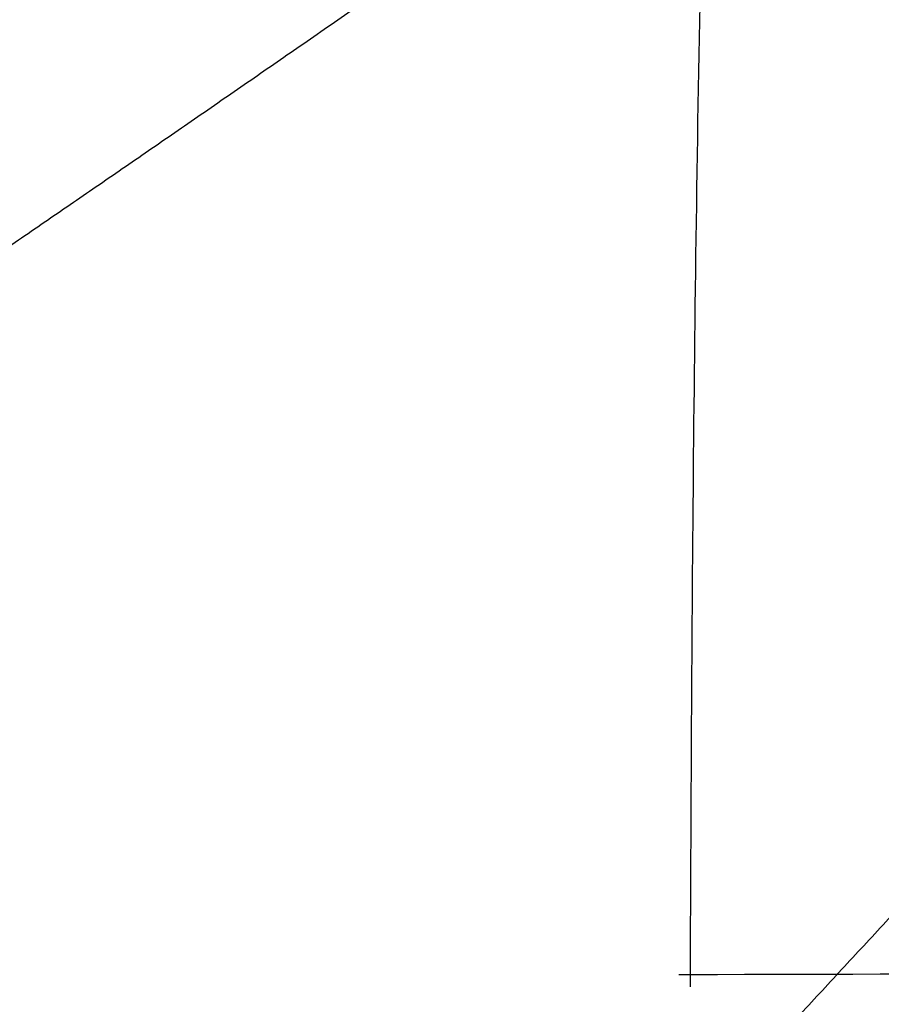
# Model space of a CAD drawing. Header units: millimetres. Extents: x -20 to 439, y -10 to 493.
# Tile 40 of 155: x 31 to 57, y 95 to 124. Entities that reach past the tile are written whole.
import ezdxf

# ---------------------------------------------------------------- set-up
doc = ezdxf.new("R2010")
doc.units = ezdxf.units.MM
doc.layers.add('11.10.18', color=18, linetype='Continuous', true_color=0x000000)
doc.layers.add('Layer 01', color=18, linetype='Continuous', true_color=0x000000)

# ---------------------------------------------------------------- blocks, each defined once
blk = doc.blocks.new('Block 11')
at = {"layer": 'Layer 01', "color": 1, "true_color": 0xff0000}
for points, knots in [([(83.616, 154.505, 717.865), (81.544, 153.033, 717.876), (79.475, 151.564, 717.858), (77.408, 150.099, 717.809), (64.847, 141.208, 717.327), (52.368, 132.447, 715.697), (41.937, 125.177, 713.47), (29.414, 116.527, 709.531), (18.93, 109.497, 702.832), (17.455, 108.514, 701.792), (16.041, 107.579, 700.685), (14.696, 106.697, 699.508)], [6.479398, 6.479398, 6.479398, 6.479398, 6.479398, 6.479398, 18.631765, 18.631765, 18.631765, 80.4389, 80.4389, 80.4389, 90.983077, 90.983077, 90.983077, 90.983077, 90.983077, 90.983077]), ([(94.958, 139.154, 717.239), (93.283, 137.281, 717.211), (91.61, 135.413, 717.154), (89.939, 133.55, 717.069), (79.519, 121.948, 716.359), (69.164, 110.518, 714.513), (60.461, 100.989, 712.096), (50.005, 89.653, 707.927), (41.242, 80.454, 701.03), (40.004, 79.163, 699.96), (38.819, 77.938, 698.822), (37.691, 76.782, 697.615)], [6.845793, 6.845793, 6.845793, 6.845793, 6.845793, 6.845793, 18.631765, 18.631765, 18.631765, 80.4389, 80.4389, 80.4389, 91.018707, 91.018707, 91.018707, 91.018707, 91.018707, 91.018707])]:
    blk.add_open_spline(points, degree=5, knots=knots, dxfattribs=at)
blk = doc.blocks.new('Block 13')
at = {"layer": '11.10.18'}
for points, knots in [([(51.404, 95.612, 664.726), (51.404, 95.735, 664.731), (51.446, 106.521, 665.161), (51.587, 127.956, 665.924), (52.818, 159.855, 666.615), (53.478, 191.723, 666.84), (52.818, 223.591, 666.615), (51.587, 255.491, 665.924), (51.446, 276.922, 665.161), (51.404, 287.709, 664.731), (51.404, 287.832, 664.726)], [-2436.926268, -2436.926268, -2436.926268, -2436.926268, -2436.576626, -2406.217488, -2375.858351, -2345.499213, -2315.140075, -2284.780937, -2254.4218, -2254.069454, -2254.069454, -2254.069454, -2254.069454]), ([(51.062, 95.979, 664.753), (51.177, 95.98, 664.749), (59.919, 96.006, 664.427), (68.676, 96.025, 664.111), (77.316, 96.038, 663.813)], [-227.673913, -227.673913, -227.673913, -227.673913, -227.32072, -200.674535, -200.674535, -200.674535, -200.674535])]:
    blk.add_open_spline(points, degree=3, knots=knots, dxfattribs=at)
for points in [[(117, 122.5, 626), (93.662, 100.159, 501.13), (70.323, 77.818, 376.259), (46.985, 55.477, 251.389), (23.646, 33.136, 126.518), (0.308, 10.795, 1.648)], [(0.308, 10.795, 1.648), (23.646, 33.136, 126.518), (46.985, 55.477, 251.389), (70.323, 77.818, 376.259), (93.662, 100.159, 501.13), (117, 122.5, 626)], [(5.815, 9.198, 1.51), (30.208, 31.246, 126.408), (54.6, 53.294, 251.306), (78.992, 75.342, 376.204), (103.385, 97.39, 501.102), (127.777, 119.438, 626)], [(-7.073, 7.773, 2.002), (14.842, 29.518, 126.802), (36.758, 51.262, 251.601), (58.673, 73.007, 376.401), (80.589, 94.751, 501.2), (102.504, 116.496, 626)], [(135.336, 111.168, 626), (110.207, 89.925, 501.101), (85.079, 68.681, 376.202), (59.951, 47.438, 251.302), (34.822, 26.195, 126.403), (9.694, 4.952, 1.504)], [(9.694, 4.952, 1.504), (34.822, 26.195, 126.403), (59.951, 47.438, 251.302), (85.079, 68.681, 376.202), (110.207, 89.925, 501.101), (135.336, 111.168, 626)], [(-10.101, 0.381, 2.337), (11.22, 20.705, 127.07), (32.54, 41.028, 251.802), (53.86, 61.352, 376.535), (75.18, 81.676, 501.267), (96.5, 102, 626)]]:
    blk.add_open_spline(points, degree=5, dxfattribs=at)

msp = doc.modelspace()

# ---------------------------------------------------------------- block references
at = {"layer": '11.10.18'}
msp.add_blockref('Block 13', (0, 0), dxfattribs=at)
at = {"layer": 'Layer 01', "color": 1, "true_color": 0xff0000}
msp.add_blockref('Block 11', (0, 0), dxfattribs=at)

doc.saveas('drawing.dxf')
